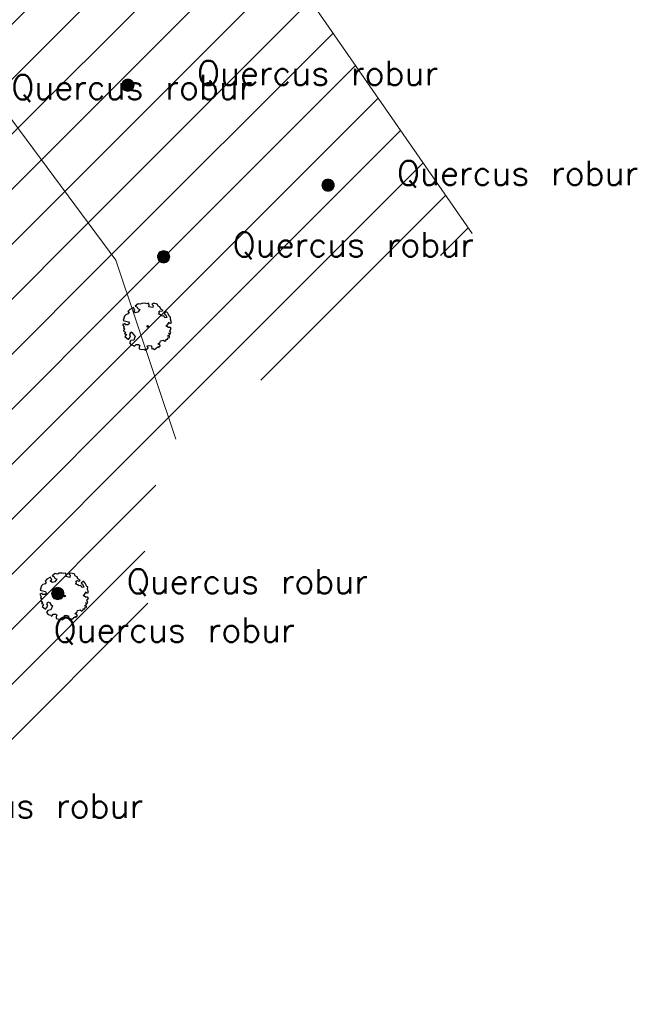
# Model space of a CAD drawing. Header units: metres. Extents: x 102852 to 106916, y 385458 to 392749.
# Tile 50 of 59: x 104987 to 105012, y 388299 to 388339. Entities that reach past the tile are written whole.
import ezdxf
from ezdxf.enums import TextEntityAlignment as Align

# ---------------------------------------------------------------- set-up
doc = ezdxf.new("R2010")
doc.units = ezdxf.units.M
for name, color, linetype, lineweight in [('0-BEPLANTING', 14, 'Continuous', 30), ('0-GRAS OM SPORTVELDEN', 2, 'Continuous', 30), ('B-WE-GR-BOOM-S', 90, 'Continuous', 30), ('B-WE-GR-STRUIK-G', 90, 'Continuous', 13), ('Bomen', 84, 'Continuous', 0), ('Boomsoort', 10, 'Continuous', 0)]:
    doc.layers.add(name, color=color, linetype=linetype, lineweight=lineweight)
doc.styles.add('NLCS-ISO-M200-T25', font='NLCS-ISO.ttf', dxfattribs={"height": 0.5})
doc.styles.add('Style-txt', font='txt.shx')
pattern_1 = [(45, (0, 0), (-1.122532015, 1.122532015), [])]

# ---------------------------------------------------------------- blocks, each defined once
blk = doc.blocks.new('SGR-BOOM_06_10')
at = {"linetype": 'Continuous', "flags": 128}
blk.add_lwpolyline([(2.7, 3.52), (2.53, 3.94), (2.2, 4.06), (1.94, 4.52), (1.27, 4.69), (0.86, 4.52), (1.11, 4.27), (1.06, 3.81), (0.23, 3.98), (0.35, 4.32), (0.18, 4.69), (-0.15, 4.61), (-0.49, 4.69), (-1.15, 4.65), (-1.49, 4.48), (-1.95, 4.57), (-2.54, 4.11), (-2.12, 3.9), (-1.99, 3.64), (-1.58, 3.44), (-1.99, 2.89), (-2.54, 2.77), (-2.92, 3.1), (-2.62, 3.22), (-2.87, 3.86), (-3.63, 3.43), (-4, 3.02), (-3.79, 2.85), (-4, 2.51), (-4.42, 2.35), (-4.72, 2.05), (-5.01, 1.21), (-3.88, 0.92), (-3.71, 0.54), (-4, 0.29), (-4.51, 0.29), (-4.6, 0.56), (-5.09, 0.38), (-4.76, -0.17), (-4.93, -0.38), (-4.72, -0.54), (-4.88, -1.01), (-4.53, -1.18), (-4.72, -1.55), (-4.42, -1.59), (-4.29, -1.71), (-4.62, -2.11), (-3.92, -2.68), (-3.67, -2.43), (-3.46, -1.97), (-3.63, -1.76), (-3.42, -1.17), (-3.12, -1.34), (-2.79, -1.76), (-2.5, -2.01), (-2.79, -2.81), (-3.42, -2.93), (-3.67, -3.39), (-3.33, -3.77), (-2.83, -3.9), (-2.77, -4.02), (-2.71, -4.15), (-2.33, -3.73), (-1.83, -3.73), (-1.57, -3.9), (-1.7, -4.27), (-1.7, -4.61), (-1.15, -4.74), (-0.61, -4.69), (-0.49, -4.94), (-0.23, -4.65), (0.1, -4.48), (-0.06, -4.01), (0.27, -3.9), (0.77, -4.02), (0.86, -4.61), (1.15, -4.57), (1.44, -4.74), (2.07, -4.23), (2.37, -4.36), (2.32, -4.15), (2.66, -3.98), (2.41, -3.73), (2.11, -3.64), (2.57, -3.23), (2.62, -2.98), (3.16, -2.85), (3.54, -3.06), (3.79, -2.81), (3.77, -2.63), (4.12, -2.63), (4.12, -2.39), (4.46, -2.26), (4.46, -2.05), (4.08, -2.05), (4.54, -1.59), (4.25, -1.42), (4.63, -1.55), (4.75, -1.26), (4.54, -0.92), (4.84, -0.46), (4.67, -0.25), (4.25, -0.25), (3.75, 0.08), (4.08, 0.29), (4.38, 0.84), (4.54, 0.59), (4.88, 0.71), (4.67, 1.43), (4.71, 1.89), (4.5, 1.97), (4.16, 2.64), (3.83, 3.01), (3.37, 2.6), (3.66, 2.43), (3.91, 1.8), (3.54, 1.72), (3.33, 2.14), (2.99, 2.05), (2.66, 2.31), (2.24, 2.51), (2.45, 2.68), (2.32, 2.93), (2.53, 3.18), (2.87, 3.06), (3.16, 3.23)], close=True, dxfattribs=at)
blk.add_circle((0, 0), 0.15)
at = {"style": 'NLCS-ISO-M200-T25'}
blk.add_attdef('TYPE', (0, 0), '', height=1.8, dxfattribs=at)
blk = doc.blocks.new('MPOLYGON_333')
at = {"layer": 'Bomen', "flags": 128}
for points in [[(104988.4, 388315.356), (104988.395, 388315.308), (104988.895, 388315.308)], [(104988.395, 388315.308), (104988.4, 388315.259), (104988.89, 388315.259)], [(104988.395, 388315.308), (104988.895, 388315.308), (104988.89, 388315.259)], [(104988.414, 388315.403), (104988.4, 388315.356), (104988.89, 388315.356)], [(104988.4, 388315.356), (104988.89, 388315.356), (104988.895, 388315.308)], [(104988.437, 388315.446), (104988.414, 388315.403), (104988.876, 388315.403)], [(104988.414, 388315.403), (104988.876, 388315.403), (104988.89, 388315.356)], [(104988.468, 388315.484), (104988.437, 388315.446), (104988.853, 388315.446)], [(104988.437, 388315.446), (104988.853, 388315.446), (104988.876, 388315.403)], [(104988.506, 388315.515), (104988.468, 388315.484), (104988.822, 388315.484)], [(104988.468, 388315.484), (104988.822, 388315.484), (104988.853, 388315.446)], [(104988.55, 388315.539), (104988.506, 388315.515), (104988.784, 388315.515)], [(104988.506, 388315.515), (104988.784, 388315.515), (104988.822, 388315.484)], [(104988.596, 388315.553), (104988.55, 388315.539), (104988.741, 388315.539)], [(104988.55, 388315.539), (104988.741, 388315.539), (104988.784, 388315.515)], [(104988.645, 388315.558), (104988.596, 388315.553), (104988.694, 388315.553)], [(104988.596, 388315.553), (104988.694, 388315.553), (104988.741, 388315.539)], [(104988.4, 388315.259), (104988.414, 388315.212), (104988.876, 388315.212)], [(104988.4, 388315.259), (104988.89, 388315.259), (104988.876, 388315.212)], [(104988.414, 388315.212), (104988.437, 388315.169), (104988.853, 388315.169)], [(104988.414, 388315.212), (104988.876, 388315.212), (104988.853, 388315.169)], [(104988.437, 388315.169), (104988.468, 388315.131), (104988.822, 388315.131)], [(104988.437, 388315.169), (104988.853, 388315.169), (104988.822, 388315.131)], [(104988.468, 388315.131), (104988.506, 388315.1), (104988.784, 388315.1)], [(104988.468, 388315.131), (104988.822, 388315.131), (104988.784, 388315.1)], [(104988.506, 388315.1), (104988.55, 388315.077), (104988.741, 388315.077)], [(104988.506, 388315.1), (104988.784, 388315.1), (104988.741, 388315.077)], [(104988.55, 388315.077), (104988.596, 388315.062), (104988.694, 388315.062)], [(104988.55, 388315.077), (104988.741, 388315.077), (104988.694, 388315.062)], [(104988.596, 388315.062), (104988.694, 388315.062), (104988.645, 388315.058)]]:
    blk.add_lwpolyline(points, close=True, dxfattribs=at)
at = {"layer": 'Bomen', "color": 74, "true_color": 0x55aa00, "flags": 128}
for points in [[(104988.395, 388315.308), (104988.4, 388315.356)], [(104988.4, 388315.259), (104988.395, 388315.308)], [(104988.4, 388315.356), (104988.414, 388315.403)], [(104988.414, 388315.403), (104988.437, 388315.446)], [(104988.437, 388315.446), (104988.468, 388315.484)], [(104988.468, 388315.484), (104988.506, 388315.515)], [(104988.506, 388315.515), (104988.55, 388315.539)], [(104988.55, 388315.539), (104988.596, 388315.553)], [(104988.596, 388315.553), (104988.645, 388315.558)], [(104988.645, 388315.558), (104988.694, 388315.553)], [(104988.694, 388315.553), (104988.741, 388315.539)], [(104988.741, 388315.539), (104988.784, 388315.515)], [(104988.784, 388315.515), (104988.822, 388315.484)], [(104988.822, 388315.484), (104988.853, 388315.446)], [(104988.853, 388315.446), (104988.876, 388315.403)], [(104988.876, 388315.403), (104988.89, 388315.356)], [(104988.89, 388315.356), (104988.895, 388315.308)], [(104988.895, 388315.308), (104988.89, 388315.259)], [(104988.414, 388315.212), (104988.4, 388315.259)], [(104988.437, 388315.169), (104988.414, 388315.212)], [(104988.468, 388315.131), (104988.437, 388315.169)], [(104988.506, 388315.1), (104988.468, 388315.131)], [(104988.55, 388315.077), (104988.506, 388315.1)], [(104988.596, 388315.062), (104988.55, 388315.077)], [(104988.645, 388315.058), (104988.596, 388315.062)], [(104988.694, 388315.062), (104988.645, 388315.058)], [(104988.741, 388315.077), (104988.694, 388315.062)], [(104988.784, 388315.1), (104988.741, 388315.077)], [(104988.822, 388315.131), (104988.784, 388315.1)], [(104988.853, 388315.169), (104988.822, 388315.131)], [(104988.876, 388315.212), (104988.853, 388315.169)], [(104988.89, 388315.259), (104988.876, 388315.212)]]:
    blk.add_lwpolyline(points, dxfattribs=at)
at = {"layer": 'Bomen'}
for points in [[(104988.4, 388315.356), (104988.395, 388315.308), (104988.895, 388315.308)], [(104988.414, 388315.403), (104988.4, 388315.356), (104988.89, 388315.356)], [(104988.4, 388315.356), (104988.89, 388315.356), (104988.895, 388315.308)], [(104988.437, 388315.446), (104988.414, 388315.403), (104988.876, 388315.403)], [(104988.414, 388315.403), (104988.876, 388315.403), (104988.89, 388315.356)], [(104988.468, 388315.484), (104988.437, 388315.446), (104988.853, 388315.446)], [(104988.437, 388315.446), (104988.853, 388315.446), (104988.876, 388315.403)], [(104988.506, 388315.515), (104988.468, 388315.484), (104988.822, 388315.484)], [(104988.468, 388315.484), (104988.822, 388315.484), (104988.853, 388315.446)], [(104988.55, 388315.539), (104988.506, 388315.515), (104988.784, 388315.515)], [(104988.506, 388315.515), (104988.784, 388315.515), (104988.822, 388315.484)], [(104988.596, 388315.553), (104988.55, 388315.539), (104988.741, 388315.539)], [(104988.55, 388315.539), (104988.741, 388315.539), (104988.784, 388315.515)], [(104988.645, 388315.558), (104988.596, 388315.553), (104988.694, 388315.553)], [(104988.596, 388315.553), (104988.694, 388315.553), (104988.741, 388315.539)]]:
    blk.add_solid(points, dxfattribs=at)
at = {"layer": 'Bomen', "extrusion": (0, 0, -1)}
for points in [[(-104988.395, 388315.308), (-104988.4, 388315.259), (-104988.89, 388315.259)], [(-104988.395, 388315.308), (-104988.895, 388315.308), (-104988.89, 388315.259)], [(-104988.4, 388315.259), (-104988.414, 388315.212), (-104988.876, 388315.212)], [(-104988.4, 388315.259), (-104988.89, 388315.259), (-104988.876, 388315.212)], [(-104988.414, 388315.212), (-104988.437, 388315.169), (-104988.853, 388315.169)], [(-104988.414, 388315.212), (-104988.876, 388315.212), (-104988.853, 388315.169)], [(-104988.437, 388315.169), (-104988.468, 388315.131), (-104988.822, 388315.131)], [(-104988.437, 388315.169), (-104988.853, 388315.169), (-104988.822, 388315.131)], [(-104988.468, 388315.131), (-104988.506, 388315.1), (-104988.784, 388315.1)], [(-104988.468, 388315.131), (-104988.822, 388315.131), (-104988.784, 388315.1)], [(-104988.506, 388315.1), (-104988.55, 388315.077), (-104988.741, 388315.077)], [(-104988.506, 388315.1), (-104988.784, 388315.1), (-104988.741, 388315.077)], [(-104988.55, 388315.077), (-104988.596, 388315.062), (-104988.694, 388315.062)], [(-104988.55, 388315.077), (-104988.741, 388315.077), (-104988.694, 388315.062)], [(-104988.596, 388315.062), (-104988.694, 388315.062), (-104988.645, 388315.058)]]:
    blk.add_solid(points, dxfattribs=at)
blk = doc.blocks.new('MPOLYGON_367')
at = {"layer": 'Bomen', "flags": 128}
for points in [[(104992.725, 388329.109), (104992.72, 388329.06), (104993.22, 388329.06)], [(104992.72, 388329.06), (104992.725, 388329.011), (104993.215, 388329.011)], [(104992.72, 388329.06), (104993.22, 388329.06), (104993.215, 388329.011)], [(104992.739, 388329.156), (104992.725, 388329.109), (104993.215, 388329.109)], [(104992.725, 388329.109), (104993.215, 388329.109), (104993.22, 388329.06)], [(104992.725, 388329.011), (104992.739, 388328.964), (104993.201, 388328.964)], [(104992.725, 388329.011), (104993.215, 388329.011), (104993.201, 388328.964)], [(104992.762, 388329.199), (104992.739, 388329.156), (104993.201, 388329.156)], [(104992.739, 388329.156), (104993.201, 388329.156), (104993.215, 388329.109)], [(104992.739, 388328.964), (104992.762, 388328.921), (104993.178, 388328.921)], [(104992.739, 388328.964), (104993.201, 388328.964), (104993.178, 388328.921)], [(104992.793, 388329.237), (104992.762, 388329.199), (104993.178, 388329.199)], [(104992.762, 388329.199), (104993.178, 388329.199), (104993.201, 388329.156)], [(104992.831, 388329.268), (104992.793, 388329.237), (104993.147, 388329.237)], [(104992.793, 388329.237), (104993.147, 388329.237), (104993.178, 388329.199)], [(104992.874, 388329.291), (104992.831, 388329.268), (104993.109, 388329.268)], [(104992.831, 388329.268), (104993.109, 388329.268), (104993.147, 388329.237)], [(104992.921, 388329.305), (104992.874, 388329.291), (104993.066, 388329.291)], [(104992.874, 388329.291), (104993.066, 388329.291), (104993.109, 388329.268)], [(104992.97, 388329.31), (104992.921, 388329.305), (104993.019, 388329.305)], [(104992.921, 388329.305), (104993.019, 388329.305), (104993.066, 388329.291)], [(104992.762, 388328.921), (104992.793, 388328.883), (104993.147, 388328.883)], [(104992.762, 388328.921), (104993.178, 388328.921), (104993.147, 388328.883)], [(104992.793, 388328.883), (104992.831, 388328.852), (104993.109, 388328.852)], [(104992.793, 388328.883), (104993.147, 388328.883), (104993.109, 388328.852)], [(104992.831, 388328.852), (104992.874, 388328.829), (104993.066, 388328.829)], [(104992.831, 388328.852), (104993.109, 388328.852), (104993.066, 388328.829)], [(104992.874, 388328.829), (104992.921, 388328.815), (104993.019, 388328.815)], [(104992.874, 388328.829), (104993.066, 388328.829), (104993.019, 388328.815)], [(104992.921, 388328.815), (104993.019, 388328.815), (104992.97, 388328.81)]]:
    blk.add_lwpolyline(points, close=True, dxfattribs=at)
at = {"layer": 'Bomen', "color": 74, "true_color": 0x55aa00, "flags": 128}
for points in [[(104992.72, 388329.06), (104992.725, 388329.109)], [(104992.725, 388329.011), (104992.72, 388329.06)], [(104992.725, 388329.109), (104992.739, 388329.156)], [(104992.739, 388328.964), (104992.725, 388329.011)], [(104992.739, 388329.156), (104992.762, 388329.199)], [(104992.762, 388328.921), (104992.739, 388328.964)], [(104992.762, 388329.199), (104992.793, 388329.237)], [(104992.793, 388329.237), (104992.831, 388329.268)], [(104992.831, 388329.268), (104992.874, 388329.291)], [(104992.874, 388329.291), (104992.921, 388329.305)], [(104992.921, 388329.305), (104992.97, 388329.31)], [(104992.97, 388329.31), (104993.019, 388329.305)], [(104993.019, 388329.305), (104993.066, 388329.291)], [(104993.066, 388329.291), (104993.109, 388329.268)], [(104993.109, 388329.268), (104993.147, 388329.237)], [(104993.147, 388329.237), (104993.178, 388329.199)], [(104993.178, 388329.199), (104993.201, 388329.156)], [(104993.201, 388328.964), (104993.178, 388328.921)], [(104993.201, 388329.156), (104993.215, 388329.109)], [(104993.215, 388329.011), (104993.201, 388328.964)], [(104993.215, 388329.109), (104993.22, 388329.06)], [(104993.22, 388329.06), (104993.215, 388329.011)], [(104992.793, 388328.883), (104992.762, 388328.921)], [(104992.831, 388328.852), (104992.793, 388328.883)], [(104992.874, 388328.829), (104992.831, 388328.852)], [(104992.921, 388328.815), (104992.874, 388328.829)], [(104992.97, 388328.81), (104992.921, 388328.815)], [(104993.019, 388328.815), (104992.97, 388328.81)], [(104993.066, 388328.829), (104993.019, 388328.815)], [(104993.109, 388328.852), (104993.066, 388328.829)], [(104993.147, 388328.883), (104993.109, 388328.852)], [(104993.178, 388328.921), (104993.147, 388328.883)]]:
    blk.add_lwpolyline(points, dxfattribs=at)
at = {"layer": 'Bomen'}
for points in [[(104992.725, 388329.109), (104992.72, 388329.06), (104993.22, 388329.06)], [(104992.739, 388329.156), (104992.725, 388329.109), (104993.215, 388329.109)], [(104992.725, 388329.109), (104993.215, 388329.109), (104993.22, 388329.06)], [(104992.762, 388329.199), (104992.739, 388329.156), (104993.201, 388329.156)], [(104992.739, 388329.156), (104993.201, 388329.156), (104993.215, 388329.109)], [(104992.793, 388329.237), (104992.762, 388329.199), (104993.178, 388329.199)], [(104992.762, 388329.199), (104993.178, 388329.199), (104993.201, 388329.156)], [(104992.831, 388329.268), (104992.793, 388329.237), (104993.147, 388329.237)], [(104992.793, 388329.237), (104993.147, 388329.237), (104993.178, 388329.199)], [(104992.874, 388329.291), (104992.831, 388329.268), (104993.109, 388329.268)], [(104992.831, 388329.268), (104993.109, 388329.268), (104993.147, 388329.237)], [(104992.921, 388329.305), (104992.874, 388329.291), (104993.066, 388329.291)], [(104992.874, 388329.291), (104993.066, 388329.291), (104993.109, 388329.268)], [(104992.97, 388329.31), (104992.921, 388329.305), (104993.019, 388329.305)], [(104992.921, 388329.305), (104993.019, 388329.305), (104993.066, 388329.291)]]:
    blk.add_solid(points, dxfattribs=at)
at = {"layer": 'Bomen', "extrusion": (0, 0, -1)}
for points in [[(-104992.72, 388329.06), (-104992.725, 388329.011), (-104993.215, 388329.011)], [(-104992.72, 388329.06), (-104993.22, 388329.06), (-104993.215, 388329.011)], [(-104992.725, 388329.011), (-104992.739, 388328.964), (-104993.201, 388328.964)], [(-104992.725, 388329.011), (-104993.215, 388329.011), (-104993.201, 388328.964)], [(-104992.739, 388328.964), (-104992.762, 388328.921), (-104993.178, 388328.921)], [(-104992.739, 388328.964), (-104993.201, 388328.964), (-104993.178, 388328.921)], [(-104992.762, 388328.921), (-104992.793, 388328.883), (-104993.147, 388328.883)], [(-104992.762, 388328.921), (-104993.178, 388328.921), (-104993.147, 388328.883)], [(-104992.793, 388328.883), (-104992.831, 388328.852), (-104993.109, 388328.852)], [(-104992.793, 388328.883), (-104993.147, 388328.883), (-104993.109, 388328.852)], [(-104992.831, 388328.852), (-104992.874, 388328.829), (-104993.066, 388328.829)], [(-104992.831, 388328.852), (-104993.109, 388328.852), (-104993.066, 388328.829)], [(-104992.874, 388328.829), (-104992.921, 388328.815), (-104993.019, 388328.815)], [(-104992.874, 388328.829), (-104993.066, 388328.829), (-104993.019, 388328.815)], [(-104992.921, 388328.815), (-104993.019, 388328.815), (-104992.97, 388328.81)]]:
    blk.add_solid(points, dxfattribs=at)
blk = doc.blocks.new('MPOLYGON_378')
at = {"layer": 'Bomen', "flags": 128}
for points in [[(104991.302, 388336.199), (104991.279, 388336.156), (104991.741, 388336.156)], [(104991.333, 388336.237), (104991.302, 388336.199), (104991.718, 388336.199)], [(104991.302, 388336.199), (104991.718, 388336.199), (104991.741, 388336.156)], [(104991.371, 388336.268), (104991.333, 388336.237), (104991.687, 388336.237)], [(104991.333, 388336.237), (104991.687, 388336.237), (104991.718, 388336.199)], [(104991.414, 388336.291), (104991.371, 388336.268), (104991.649, 388336.268)], [(104991.371, 388336.268), (104991.649, 388336.268), (104991.687, 388336.237)], [(104991.461, 388336.305), (104991.414, 388336.291), (104991.606, 388336.291)], [(104991.414, 388336.291), (104991.606, 388336.291), (104991.649, 388336.268)], [(104991.51, 388336.31), (104991.461, 388336.305), (104991.559, 388336.305)], [(104991.461, 388336.305), (104991.559, 388336.305), (104991.606, 388336.291)], [(104991.265, 388336.109), (104991.26, 388336.06), (104991.76, 388336.06)], [(104991.26, 388336.06), (104991.265, 388336.011), (104991.755, 388336.011)], [(104991.26, 388336.06), (104991.76, 388336.06), (104991.755, 388336.011)], [(104991.279, 388336.156), (104991.265, 388336.109), (104991.755, 388336.109)], [(104991.265, 388336.109), (104991.755, 388336.109), (104991.76, 388336.06)], [(104991.265, 388336.011), (104991.279, 388335.964), (104991.741, 388335.964)], [(104991.265, 388336.011), (104991.755, 388336.011), (104991.741, 388335.964)], [(104991.279, 388336.156), (104991.741, 388336.156), (104991.755, 388336.109)], [(104991.279, 388335.964), (104991.302, 388335.921), (104991.718, 388335.921)], [(104991.279, 388335.964), (104991.741, 388335.964), (104991.718, 388335.921)], [(104991.302, 388335.921), (104991.333, 388335.883), (104991.687, 388335.883)], [(104991.302, 388335.921), (104991.718, 388335.921), (104991.687, 388335.883)], [(104991.333, 388335.883), (104991.371, 388335.852), (104991.649, 388335.852)], [(104991.333, 388335.883), (104991.687, 388335.883), (104991.649, 388335.852)], [(104991.371, 388335.852), (104991.414, 388335.829), (104991.606, 388335.829)], [(104991.371, 388335.852), (104991.649, 388335.852), (104991.606, 388335.829)], [(104991.414, 388335.829), (104991.461, 388335.815), (104991.559, 388335.815)], [(104991.414, 388335.829), (104991.606, 388335.829), (104991.559, 388335.815)], [(104991.461, 388335.815), (104991.559, 388335.815), (104991.51, 388335.81)]]:
    blk.add_lwpolyline(points, close=True, dxfattribs=at)
at = {"layer": 'Bomen', "color": 74, "true_color": 0x55aa00, "flags": 128}
for points in [[(104991.279, 388336.156), (104991.302, 388336.199)], [(104991.302, 388336.199), (104991.333, 388336.237)], [(104991.333, 388336.237), (104991.371, 388336.268)], [(104991.371, 388336.268), (104991.414, 388336.291)], [(104991.414, 388336.291), (104991.461, 388336.305)], [(104991.461, 388336.305), (104991.51, 388336.31)], [(104991.51, 388336.31), (104991.559, 388336.305)], [(104991.559, 388336.305), (104991.606, 388336.291)], [(104991.606, 388336.291), (104991.649, 388336.268)], [(104991.649, 388336.268), (104991.687, 388336.237)], [(104991.687, 388336.237), (104991.718, 388336.199)], [(104991.718, 388336.199), (104991.741, 388336.156)], [(104991.26, 388336.06), (104991.265, 388336.109)], [(104991.265, 388336.011), (104991.26, 388336.06)], [(104991.265, 388336.109), (104991.279, 388336.156)], [(104991.279, 388335.964), (104991.265, 388336.011)], [(104991.302, 388335.921), (104991.279, 388335.964)], [(104991.333, 388335.883), (104991.302, 388335.921)], [(104991.371, 388335.852), (104991.333, 388335.883)], [(104991.414, 388335.829), (104991.371, 388335.852)], [(104991.461, 388335.815), (104991.414, 388335.829)], [(104991.51, 388335.81), (104991.461, 388335.815)], [(104991.559, 388335.815), (104991.51, 388335.81)], [(104991.606, 388335.829), (104991.559, 388335.815)], [(104991.649, 388335.852), (104991.606, 388335.829)], [(104991.687, 388335.883), (104991.649, 388335.852)], [(104991.718, 388335.921), (104991.687, 388335.883)], [(104991.741, 388335.964), (104991.718, 388335.921)], [(104991.741, 388336.156), (104991.755, 388336.109)], [(104991.755, 388336.011), (104991.741, 388335.964)], [(104991.755, 388336.109), (104991.76, 388336.06)], [(104991.76, 388336.06), (104991.755, 388336.011)]]:
    blk.add_lwpolyline(points, dxfattribs=at)
at = {"layer": 'Bomen'}
for points in [[(104991.302, 388336.199), (104991.279, 388336.156), (104991.741, 388336.156)], [(104991.333, 388336.237), (104991.302, 388336.199), (104991.718, 388336.199)], [(104991.302, 388336.199), (104991.718, 388336.199), (104991.741, 388336.156)], [(104991.371, 388336.268), (104991.333, 388336.237), (104991.687, 388336.237)], [(104991.333, 388336.237), (104991.687, 388336.237), (104991.718, 388336.199)], [(104991.414, 388336.291), (104991.371, 388336.268), (104991.649, 388336.268)], [(104991.371, 388336.268), (104991.649, 388336.268), (104991.687, 388336.237)], [(104991.461, 388336.305), (104991.414, 388336.291), (104991.606, 388336.291)], [(104991.414, 388336.291), (104991.606, 388336.291), (104991.649, 388336.268)], [(104991.51, 388336.31), (104991.461, 388336.305), (104991.559, 388336.305)], [(104991.461, 388336.305), (104991.559, 388336.305), (104991.606, 388336.291)], [(104991.265, 388336.109), (104991.26, 388336.06), (104991.76, 388336.06)], [(104991.279, 388336.156), (104991.265, 388336.109), (104991.755, 388336.109)], [(104991.265, 388336.109), (104991.755, 388336.109), (104991.76, 388336.06)], [(104991.279, 388336.156), (104991.741, 388336.156), (104991.755, 388336.109)]]:
    blk.add_solid(points, dxfattribs=at)
at = {"layer": 'Bomen', "extrusion": (0, 0, -1)}
for points in [[(-104991.26, 388336.06), (-104991.265, 388336.011), (-104991.755, 388336.011)], [(-104991.26, 388336.06), (-104991.76, 388336.06), (-104991.755, 388336.011)], [(-104991.265, 388336.011), (-104991.279, 388335.964), (-104991.741, 388335.964)], [(-104991.265, 388336.011), (-104991.755, 388336.011), (-104991.741, 388335.964)], [(-104991.279, 388335.964), (-104991.302, 388335.921), (-104991.718, 388335.921)], [(-104991.279, 388335.964), (-104991.741, 388335.964), (-104991.718, 388335.921)], [(-104991.302, 388335.921), (-104991.333, 388335.883), (-104991.687, 388335.883)], [(-104991.302, 388335.921), (-104991.718, 388335.921), (-104991.687, 388335.883)], [(-104991.333, 388335.883), (-104991.371, 388335.852), (-104991.649, 388335.852)], [(-104991.333, 388335.883), (-104991.687, 388335.883), (-104991.649, 388335.852)], [(-104991.371, 388335.852), (-104991.414, 388335.829), (-104991.606, 388335.829)], [(-104991.371, 388335.852), (-104991.649, 388335.852), (-104991.606, 388335.829)], [(-104991.414, 388335.829), (-104991.461, 388335.815), (-104991.559, 388335.815)], [(-104991.414, 388335.829), (-104991.606, 388335.829), (-104991.559, 388335.815)], [(-104991.461, 388335.815), (-104991.559, 388335.815), (-104991.51, 388335.81)]]:
    blk.add_solid(points, dxfattribs=at)
blk = doc.blocks.new('MPOLYGON_424')
at = {"layer": 'Bomen', "flags": 128}
for points in [[(104999.541, 388332.188), (104999.503, 388332.157), (104999.857, 388332.157)], [(104999.584, 388332.211), (104999.541, 388332.188), (104999.819, 388332.188)], [(104999.541, 388332.188), (104999.819, 388332.188), (104999.857, 388332.157)], [(104999.631, 388332.225), (104999.584, 388332.211), (104999.776, 388332.211)], [(104999.584, 388332.211), (104999.776, 388332.211), (104999.819, 388332.188)], [(104999.68, 388332.23), (104999.631, 388332.225), (104999.729, 388332.225)], [(104999.631, 388332.225), (104999.729, 388332.225), (104999.776, 388332.211)], [(104999.435, 388332.029), (104999.43, 388331.98), (104999.93, 388331.98)], [(104999.43, 388331.98), (104999.435, 388331.931), (104999.925, 388331.931)], [(104999.43, 388331.98), (104999.93, 388331.98), (104999.925, 388331.931)], [(104999.449, 388332.076), (104999.435, 388332.029), (104999.925, 388332.029)], [(104999.435, 388332.029), (104999.925, 388332.029), (104999.93, 388331.98)], [(104999.435, 388331.931), (104999.449, 388331.884), (104999.911, 388331.884)], [(104999.435, 388331.931), (104999.925, 388331.931), (104999.911, 388331.884)], [(104999.472, 388332.119), (104999.449, 388332.076), (104999.911, 388332.076)], [(104999.449, 388332.076), (104999.911, 388332.076), (104999.925, 388332.029)], [(104999.449, 388331.884), (104999.472, 388331.841), (104999.888, 388331.841)], [(104999.449, 388331.884), (104999.911, 388331.884), (104999.888, 388331.841)], [(104999.503, 388332.157), (104999.472, 388332.119), (104999.888, 388332.119)], [(104999.472, 388332.119), (104999.888, 388332.119), (104999.911, 388332.076)], [(104999.472, 388331.841), (104999.503, 388331.803), (104999.857, 388331.803)], [(104999.472, 388331.841), (104999.888, 388331.841), (104999.857, 388331.803)], [(104999.503, 388332.157), (104999.857, 388332.157), (104999.888, 388332.119)], [(104999.503, 388331.803), (104999.541, 388331.772), (104999.819, 388331.772)], [(104999.503, 388331.803), (104999.857, 388331.803), (104999.819, 388331.772)], [(104999.541, 388331.772), (104999.584, 388331.749), (104999.776, 388331.749)], [(104999.541, 388331.772), (104999.819, 388331.772), (104999.776, 388331.749)], [(104999.584, 388331.749), (104999.631, 388331.735), (104999.729, 388331.735)], [(104999.584, 388331.749), (104999.776, 388331.749), (104999.729, 388331.735)], [(104999.631, 388331.735), (104999.729, 388331.735), (104999.68, 388331.73)]]:
    blk.add_lwpolyline(points, close=True, dxfattribs=at)
at = {"layer": 'Bomen', "color": 74, "true_color": 0x55aa00, "flags": 128}
for points in [[(104999.503, 388332.157), (104999.541, 388332.188)], [(104999.541, 388332.188), (104999.584, 388332.211)], [(104999.584, 388332.211), (104999.631, 388332.225)], [(104999.631, 388332.225), (104999.68, 388332.23)], [(104999.68, 388332.23), (104999.729, 388332.225)], [(104999.729, 388332.225), (104999.776, 388332.211)], [(104999.776, 388332.211), (104999.819, 388332.188)], [(104999.819, 388332.188), (104999.857, 388332.157)], [(104999.43, 388331.98), (104999.435, 388332.029)], [(104999.435, 388331.931), (104999.43, 388331.98)], [(104999.435, 388332.029), (104999.449, 388332.076)], [(104999.449, 388331.884), (104999.435, 388331.931)], [(104999.449, 388332.076), (104999.472, 388332.119)], [(104999.472, 388331.841), (104999.449, 388331.884)], [(104999.472, 388332.119), (104999.503, 388332.157)], [(104999.503, 388331.803), (104999.472, 388331.841)], [(104999.541, 388331.772), (104999.503, 388331.803)], [(104999.584, 388331.749), (104999.541, 388331.772)], [(104999.819, 388331.772), (104999.776, 388331.749)], [(104999.857, 388331.803), (104999.819, 388331.772)], [(104999.857, 388332.157), (104999.888, 388332.119)], [(104999.888, 388331.841), (104999.857, 388331.803)], [(104999.888, 388332.119), (104999.911, 388332.076)], [(104999.911, 388331.884), (104999.888, 388331.841)], [(104999.911, 388332.076), (104999.925, 388332.029)], [(104999.925, 388331.931), (104999.911, 388331.884)], [(104999.925, 388332.029), (104999.93, 388331.98)], [(104999.93, 388331.98), (104999.925, 388331.931)], [(104999.631, 388331.735), (104999.584, 388331.749)], [(104999.68, 388331.73), (104999.631, 388331.735)], [(104999.729, 388331.735), (104999.68, 388331.73)], [(104999.776, 388331.749), (104999.729, 388331.735)]]:
    blk.add_lwpolyline(points, dxfattribs=at)
at = {"layer": 'Bomen'}
for points in [[(104999.541, 388332.188), (104999.503, 388332.157), (104999.857, 388332.157)], [(104999.584, 388332.211), (104999.541, 388332.188), (104999.819, 388332.188)], [(104999.541, 388332.188), (104999.819, 388332.188), (104999.857, 388332.157)], [(104999.631, 388332.225), (104999.584, 388332.211), (104999.776, 388332.211)], [(104999.584, 388332.211), (104999.776, 388332.211), (104999.819, 388332.188)], [(104999.68, 388332.23), (104999.631, 388332.225), (104999.729, 388332.225)], [(104999.631, 388332.225), (104999.729, 388332.225), (104999.776, 388332.211)], [(104999.435, 388332.029), (104999.43, 388331.98), (104999.93, 388331.98)], [(104999.449, 388332.076), (104999.435, 388332.029), (104999.925, 388332.029)], [(104999.435, 388332.029), (104999.925, 388332.029), (104999.93, 388331.98)], [(104999.472, 388332.119), (104999.449, 388332.076), (104999.911, 388332.076)], [(104999.449, 388332.076), (104999.911, 388332.076), (104999.925, 388332.029)], [(104999.503, 388332.157), (104999.472, 388332.119), (104999.888, 388332.119)], [(104999.472, 388332.119), (104999.888, 388332.119), (104999.911, 388332.076)], [(104999.503, 388332.157), (104999.857, 388332.157), (104999.888, 388332.119)]]:
    blk.add_solid(points, dxfattribs=at)
at = {"layer": 'Bomen', "extrusion": (0, 0, -1)}
for points in [[(-104999.43, 388331.98), (-104999.435, 388331.931), (-104999.925, 388331.931)], [(-104999.43, 388331.98), (-104999.93, 388331.98), (-104999.925, 388331.931)], [(-104999.435, 388331.931), (-104999.449, 388331.884), (-104999.911, 388331.884)], [(-104999.435, 388331.931), (-104999.925, 388331.931), (-104999.911, 388331.884)], [(-104999.449, 388331.884), (-104999.472, 388331.841), (-104999.888, 388331.841)], [(-104999.449, 388331.884), (-104999.911, 388331.884), (-104999.888, 388331.841)], [(-104999.472, 388331.841), (-104999.503, 388331.803), (-104999.857, 388331.803)], [(-104999.472, 388331.841), (-104999.888, 388331.841), (-104999.857, 388331.803)], [(-104999.503, 388331.803), (-104999.541, 388331.772), (-104999.819, 388331.772)], [(-104999.503, 388331.803), (-104999.857, 388331.803), (-104999.819, 388331.772)], [(-104999.541, 388331.772), (-104999.584, 388331.749), (-104999.776, 388331.749)], [(-104999.541, 388331.772), (-104999.819, 388331.772), (-104999.776, 388331.749)], [(-104999.584, 388331.749), (-104999.631, 388331.735), (-104999.729, 388331.735)], [(-104999.584, 388331.749), (-104999.776, 388331.749), (-104999.729, 388331.735)], [(-104999.631, 388331.735), (-104999.729, 388331.735), (-104999.68, 388331.73)]]:
    blk.add_solid(points, dxfattribs=at)

msp = doc.modelspace()

# ---------------------------------------------------------------- hatches: boundary and pattern name
at = {"layer": '0-BEPLANTING', "ltscale": 0.2}
h = msp.add_hatch(dxfattribs=at)
h.set_pattern_fill('ANSI31', color=256, scale=0.1, pattern_type=2)
h.set_pattern_definition(pattern_1)
h.paths.add_polyline_path([(104987.201, 388309.166), (104992.925, 388315.588), (104992.756, 388316.667), (104991.641, 388317.403), (104953.135, 388274.476), (104923.953, 388240.828), (104926.911, 388240.402), (104944.757, 388260.964), (104957.242, 388276.217), (104972.593, 388292.144)])
h.paths.add_polyline_path([(104936.204, 388377.188), (104952.646, 388367.271), (104969.821, 388352.819), (104974.522, 388348.095), (104980.289, 388345.028), (104984.264, 388338.012), (104991.022, 388328.917), (104993.469, 388321.613), (105005.563, 388330.004), (104996.896, 388342.497), (104976.68, 388370.134), (104961.352, 388387.307), (104947.568, 388403.325), (104947.217, 388404.45), (104938.787, 388397.035), (104930.964, 388390.489), (104916.114, 388375.269), (104903.991, 388361.911), (104899.862, 388357.443), (104895.733, 388352.975), (104891.914, 388348.244), (104885.812, 388340.551), (104877.742, 388328.044), (104867.665, 388309.754), (104853.458, 388287.129), (104848.149, 388279.703), (104837.038, 388265.339), (104824.573, 388250.432), (104801.029, 388224.864), (104781.751, 388202.889), (104770.991, 388190.278), (104772.452, 388186.635), (104772.811, 388187.175), (104805.639, 388224.606), (104808.222, 388227.561), (104831.7, 388254.318), (104832.147, 388254.814), (104859.776, 388286.427), (104860.103, 388290.424), (104882.914, 388316.421), (104883.344, 388316.932), (104906.664, 388343.462), (104907.096, 388343.97)])
at = {"layer": '0-GRAS OM SPORTVELDEN', "ltscale": 0.2}
h = msp.add_hatch(dxfattribs=at)
h.set_pattern_fill('ANSI31', color=256, scale=0.1, pattern_type=2)
h.set_pattern_definition(pattern_1)
h.paths.add_polyline_path([(104980.289, 388345.028), (104974.522, 388348.095), (104969.821, 388352.819), (104952.646, 388367.271), (104936.204, 388377.188), (104907.096, 388343.97), (104906.664, 388343.462), (104902.958, 388328.248), (104935.301, 388365.153), (104935.902, 388365.794), (104936.552, 388365.277), (104942.714, 388359.826), (104944.771, 388358.011), (104953.03, 388350.714), (104957.207, 388347.02), (104962.767, 388342.108), (104966.906, 388338.402), (104975.132, 388331.135), (104983.227, 388323.976), (104983.891, 388323.344), (104983.328, 388322.699), (104951.016, 388285.886), (104953.135, 388274.476), (104991.641, 388317.403), (104993.469, 388321.613), (104991.022, 388328.917), (104984.264, 388338.012)])
h.paths.add_polyline_path([(104961.24, 388293.387), (104962.006, 388292.729), (104960.416, 388290.805), (104959.635, 388291.453)], flags=17)

# ---------------------------------------------------------------- linework, layer by layer
at = {"layer": 'B-WE-GR-STRUIK-G', "flags": 128}
for points in [[(104853.458, 388287.129), (104867.665, 388309.754), (104877.742, 388328.044), (104885.812, 388340.551), (104891.914, 388348.244), (104895.733, 388352.975), (104899.862, 388357.443), (104903.991, 388361.911), (104916.114, 388375.269), (104930.964, 388390.489), (104938.787, 388397.035), (104947.217, 388404.45), (104947.568, 388403.325), (104961.352, 388387.307), (104976.68, 388370.134), (104996.896, 388342.497), (105005.563, 388330.004)], [(104936.204, 388377.188), (104952.646, 388367.271), (104969.821, 388352.819), (104974.522, 388348.095), (104980.289, 388345.028), (104984.264, 388338.012), (104991.022, 388328.917), (104993.469, 388321.613)]]:
    msp.add_lwpolyline(points, dxfattribs=at)

# ---------------------------------------------------------------- block references
at = {"layer": 'B-WE-GR-BOOM-S', "xscale": 0.2, "yscale": 0.2, "zscale": 0.2, "rotation": 360}
for p in [(104992.313, 388326.221), (104988.927, 388315.209)]:
    msp.add_blockref('SGR-BOOM_06_10', p, dxfattribs=at)
at = {"layer": 'Bomen', "rotation": 360}
for name in ['MPOLYGON_378', 'MPOLYGON_424', 'MPOLYGON_367', 'MPOLYGON_333']:
    msp.add_blockref(name, (0, 0, 0.134), dxfattribs=at)

# ---------------------------------------------------------------- texts
at = {"layer": 'Boomsoort', "color": 7, "style": 'Style-txt'}
for p in [(105004.177, 388336.06, 0.134), (104996.597, 388335.48, 0.134), (105012.347, 388331.98, 0.134), (105005.637, 388329.06, 0.134), (105001.312, 388315.308, 0.134), (104998.323, 388313.327, 0.134), (104992.135, 388306.149, 0.134)]:
    msp.add_text('Quercus robur', height=1, dxfattribs=at).set_placement(p, align=Align.RIGHT)

doc.saveas('drawing.dxf')
